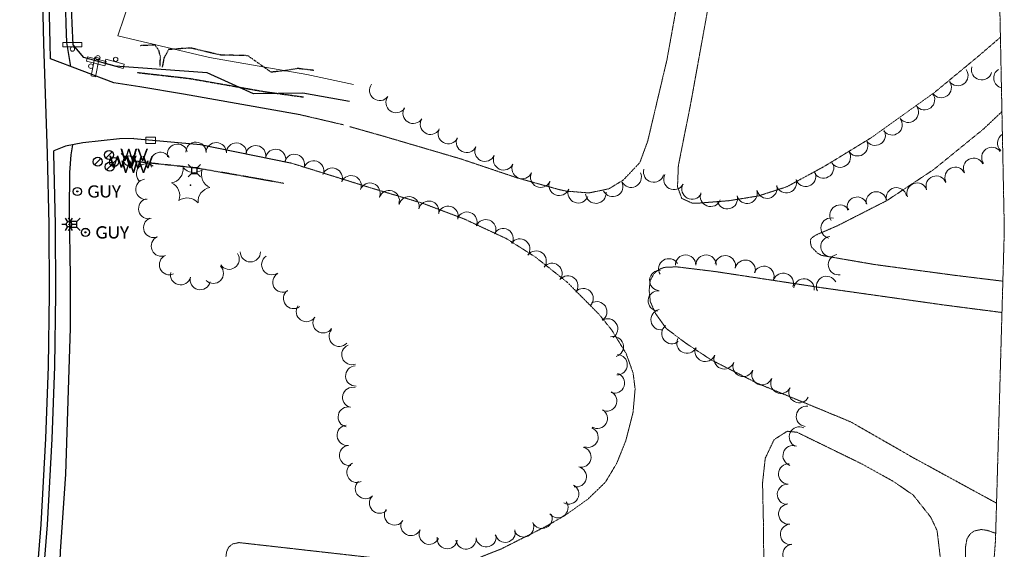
# Model space of a CAD drawing. Extents: x 386237 to 390135, y 96958 to 113752.
# Tile 68 of 116: x 388613 to 389000, y 103333 to 103541. Entities that reach past the tile are written whole.
import ezdxf
from ezdxf.enums import TextEntityAlignment as Align

# ---------------------------------------------------------------- set-up
doc = ezdxf.new("R2010")
doc.units = 0
doc.header["$MEASUREMENT"] = 0
doc.linetypes.add('Wisdot1', pattern=[0.0625, 0.03125, -0.03125])
doc.linetypes.add('Wisdot3', pattern=[0.1875, 0.125, -0.0625])
for name, color, linetype, lineweight in [('E_DRN', 41, 'Continuous', 18), ('E_DTM_BreakLines', 31, 'Continuous', 25), ('E_DTM_SlopeBottom', 81, 'Wisdot1', 25), ('E_DWY', 51, 'Wisdot3', 18), ('E_LAND_TreeLine', 81, 'Etrel', 18), ('E_LAND_Vegetation', 81, 'Continuous', 18), ('E_LTG', 21, 'Continuous', 25), ('E_MAP_Limits', 81, 'Wisdot3', 18), ('E_RDWY', 21, 'Continuous', 25), ('E_RDWY_AsphConc', 201, 'Continuous', 25), ('E_RDWY_Gravel', 21, 'Wisdot3', 25), ('E_SGN', 21, 'Continuous', 18), ('E_UTL_AG_Bold', 31, 'Continuous', 25), ('E_UTL_EGuyWire', 201, 'Continuous', 25), ('E_UTL_W', 171, 'Continuous', 25), ('E_UTL_WHydrant', 131, 'Continuous', 18)]:
    doc.layers.add(name, color=color, linetype=linetype, lineweight=lineweight)
doc.styles.add('CalibriLight', font='calibril.ttf')
doc.linetypes.add('Etrel', pattern='A,0,[14,dgnlstyle-ewdotudls.shx,S=0.00065925,R=0,X=0,Y=0],-0.082294', length=0.082294)

# ---------------------------------------------------------------- blocks, each defined once
blk = doc.blocks.new('CTRE')
at = {"color": 0, "linetype": 'ByBlock', "lineweight": -2, "transparency": 16777216}
blk.add_circle((0, 0), 0.223, dxfattribs=at)
for centre, start, end in [((-11.97, 8.96), 280.2067, 5.9716), ((1.81, 14.92), 220.2113, 305.9762), ((13.83, 5.89), 160.2113, 245.9762), ((-13.83, -5.9), 340.2113, 65.9762), ((-1.81, -14.93), 40.2113, 125.9762)]:
    blk.add_arc(centre, 7.87, start, end, dxfattribs=at)
at = {"color": 0, "linetype": 'ByBlock', "lineweight": -2, "transparency": 16777216, "extrusion": (0, 0, -1)}
blk.add_arc((-12.03, -9.04), 7.87, 354.0728, 79.7489, dxfattribs=at)
blk = doc.blocks.new('GUY')
at = {"color": 0, "linetype": 'ByBlock', "lineweight": -2, "transparency": 16777216}
for radius in [4, 0.5]:
    blk.add_circle((0, 0), radius, dxfattribs=at)
at = {"color": 0, "linetype": 'ByBlock', "lineweight": -2, "transparency": 16777216, "style": 'CalibriLight'}
blk.add_text('GUY', height=12, dxfattribs=at).set_placement((10, 0), align=Align.MIDDLE_LEFT)
blk = doc.blocks.new('HYD')
at = {"color": 0, "linetype": 'ByBlock', "lineweight": -2, "transparency": 16777216}
for p, q in [((-3.8, 3.8), (-8.3, 8.3)), ((3.8, 3.8), (8.3, 8.3))]:
    blk.add_line(p, q, dxfattribs=at)
for radius in [5.48, 0.42]:
    blk.add_circle((0, 0), radius, dxfattribs=at)
blk = doc.blocks.new('INLET')
at = {"color": 0, "linetype": 'ByBlock', "lineweight": -2, "transparency": 16777216, "flags": 128}
blk.add_lwpolyline([(-7.5, 10), (7.5, 10), (7.5, 0), (-7.5, 0)], close=True, dxfattribs=at)
blk = doc.blocks.new('LPOL')
at = {"color": 0, "linetype": 'ByBlock', "lineweight": -2, "transparency": 16777216}
for p, q in [((-4, 0), (-1.5, 0)), ((-0.75, 1.3), (-2, 3.46)), ((0.75, 1.3), (2, 3.46)), ((1.5, 0), (4, 0)), ((-2, -3.46), (-0.75, -1.3)), ((2, -3.46), (0.75, -1.3))]:
    blk.add_line(p, q, dxfattribs=at)
for radius in [1.5, 1.5, 1.5, 0.125]:
    blk.add_circle((0, 0), radius, dxfattribs=at)
blk = doc.blocks.new('PED')
at = {"color": 0, "linetype": 'ByBlock', "lineweight": -2, "transparency": 16777216}
for p, q in [((-2.5, 2.5), (-5.33, 5.33)), ((2.5, 2.5), (5.33, 5.33)), ((-2.5, -2.5), (-5.33, -5.33)), ((2.5, -2.5), (5.33, -5.33))]:
    blk.add_line(p, q, dxfattribs=at)
at = {"color": 0, "linetype": 'ByBlock', "lineweight": -2, "transparency": 16777216, "flags": 128}
blk.add_lwpolyline([(-2.5, -2.5), (2.5, -2.5), (2.5, 2.5), (-2.5, 2.5)], close=True, dxfattribs=at)
blk = doc.blocks.new('WV')
at = {"color": 0, "linetype": 'ByBlock', "lineweight": -2, "transparency": 16777216}
blk.add_line((-2.83, -2.83), (2.83, 2.83), dxfattribs=at)
blk.add_circle((0, 0), 4, dxfattribs=at)
at = {"color": 0, "linetype": 'ByBlock', "lineweight": -2, "transparency": 16777216, "style": 'CalibriLight'}
blk.add_text('WV', height=10.8, dxfattribs=at).set_placement((10, 0), align=Align.MIDDLE_LEFT)

msp = doc.modelspace()

# ---------------------------------------------------------------- linework, layer by layer
at = {"layer": 'E_DTM_BreakLines'}
for p, q in [((388633.97, 103539.41), (388633.37, 103556.68)), ((388634.38, 103530.93), (388633.97, 103539.41)), ((388638.57, 103526.01), (388634.38, 103530.93)), ((388650.85, 103522.65), (388638.57, 103526.01)), ((388686.98, 103519.99), (388650.85, 103522.65)), ((388705.24, 103511.76), (388686.98, 103519.99)), ((388724.56, 103511.99), (388705.24, 103511.76)), ((388742.87, 103508.74), (388724.56, 103511.99))]:
    msp.add_line(p, q, dxfattribs=at)
at = {"layer": 'E_DTM_SlopeBottom'}
for points in [[(388668.49, 103522.42), (388668.69, 103526.21), (388668.06, 103528.76), (388666.55, 103530.93), (388660.7, 103530.63)], [(388728.86, 103520.93), (388722.68, 103521.67), (388717.59, 103520.82), (388712.13, 103520.23), (388702.99, 103526.71), (388692.04, 103526.99), (388680.49, 103529.74), (388671.86, 103529.12), (388670.69, 103526.95), (388670.11, 103526.01), (388669.36, 103522.18)], [(388717.11, 103476.54), (388698.63, 103479.82), (388682.33, 103482.62), (388657.44, 103485.27)]]:
    msp.add_lwpolyline(points, dxfattribs=at)
at = {"layer": 'E_DWY'}
msp.add_line((388740.5, 103499.57), (388723.61, 103503.51), dxfattribs=at)
at = {"layer": 'E_DWY', "flags": 128}
for points in [[(388827.93, 103473.52), (388836.86, 103472.79), (388844.79, 103474.4), (388850.54, 103477.95), (388856.95, 103484.73), (388860.03, 103493.14), (388867.59, 103525.1), (388875.87, 103571.15), (388881.75, 103611.82), (388887.48, 103644.38), (388893.55, 103669.68), (388899.16, 103688.02), (388904.71, 103708.92), (388907.18, 103725.16), (388907.26, 103732.07), (388906.29, 103735.72), (388903.99, 103738.84), (388901.23, 103740.73), (388891.84, 103745.68), (388885.29, 103749.94), (388877.88, 103756.68), (388857.9, 103782.05), (388850.24, 103795.08), (388845.21, 103807.59), (388843.81, 103817.31), (388843.9, 103826), (388845.14, 103831.26), (388846.57, 103834.57), (388848.09, 103837.09), (388851.22, 103841.16), (388853.71, 103845.76), (388853.76, 103845.95)], [(388931.35, 103813.27), (388933.38, 103804.23), (388934.28, 103795.45), (388933.08, 103786.04), (388930.47, 103769.2), (388925.2, 103747.54), (388920.33, 103723.95), (388913.32, 103690.46), (388905.32, 103660.82), (388898.3, 103629.31), (388891.49, 103593.88), (388886.44, 103560.59), (388876.88, 103507.7), (388872.07, 103483.52), (388871.74, 103475.2), (388873.4, 103470.64), (388877.36, 103468.83)], [(388877.36, 103468.83), (388880.24, 103468.8), (388891.93, 103469.73), (388903.52, 103471.61), (388914.66, 103475.22), (388929.33, 103483.18), (388947.9, 103494.54), (388972.91, 103512.47), (388989.58, 103526.25), (388998.55, 103533.95)], [(388999.14, 103504.75), (388991.83, 103497.84), (388972.35, 103481.99), (388954.01, 103469.82), (388934.47, 103459.86), (388925.68, 103456.07), (388924.04, 103454.67), (388923.91, 103453.29), (388924.36, 103451.55), (388926.66, 103449.19), (388928.27, 103448.25), (388949.2, 103444.65), (388980.33, 103440.46), (388999.5, 103438.12)], [(388743.02, 103498.83), (388756.24, 103495.09), (388786.62, 103486.16), (388808.77, 103478.71), (388825.28, 103474.1), (388827.93, 103473.52)], [(388713.86, 103288.79), (388714.03, 103290.28), (388690.19, 103293.49), (388694.61, 103331.65), (388695.46, 103333.65), (388697.06, 103334.87), (388699.5, 103335.41), (388755.38, 103329.1), (388769.32, 103327.43), (388777.62, 103327.25), (388786.28, 103327.99), (388793.4, 103329.32), (388802.5, 103332.92), (388810.24, 103336.82), (388820.23, 103341.85), (388827.63, 103346.16), (388836.46, 103352.4), (388843.46, 103359.19), (388847.88, 103366.6), (388851.41, 103375.4), (388854.26, 103386.5), (388855.09, 103395.77), (388854.29, 103402.05), (388851.59, 103409.62), (388845.89, 103418.95), (388840.8, 103425.23), (388828.41, 103437.72), (388816.01, 103447.54), (388804.6, 103454.81), (388787.96, 103462.56), (388771.64, 103468.73), (388751.64, 103474.66), (388719.7, 103484.62)], [(388999.15, 103425.81), (388976.19, 103428.79), (388927.92, 103435.61), (388886.57, 103441.9), (388871.3, 103443.76), (388866.53, 103443.54), (388864.16, 103442.61), (388862.54, 103441.07), (388861.02, 103438.45), (388860.6, 103434.57), (388861.06, 103430.09), (388863.04, 103425.5), (388867.36, 103419.5), (388875.23, 103413.6), (388884.94, 103407.2), (388903.16, 103397.97), (388939.8, 103382.83), (388964.28, 103368.77), (388997.03, 103350.9)], [(388918.54, 103378.77), (388914.83, 103379.16), (388909.68, 103375.89), (388906.19, 103368.54), (388905.13, 103358.84), (388905.46, 103343.66), (388905.95, 103297.66), (388905.31, 103267.99), (388902.11, 103239.16), (388894.87, 103209.63), (388882.64, 103178.08), (388879.24, 103169.78), (388876.02, 103161.09), (388875.04, 103153.31), (388875.77, 103150.24), (388877.91, 103148.13), (388881.34, 103146.7), (388885.76, 103147.7), (388889.2, 103150.25), (388891.66, 103154.34), (388894.6, 103163), (388896.88, 103168.86), (388900.07, 103172.47), (388902.71, 103173.43), (388907.22, 103172.25), (388914.92, 103167.97), (388927.2, 103157.86), (388949.03, 103140.24), (388959.84, 103131.07), (388967.77, 103124.62), (388974.14, 103119.6)], [(388991.64, 103270.31), (388991.54, 103270.43), (388985.1, 103282.38), (388979.8, 103299.24), (388976.13, 103318.87), (388974.54, 103332.96), (388973.67, 103340.13), (388971.21, 103345.36), (388964.28, 103354.11), (388956.46, 103359.47), (388943.96, 103366.4), (388918.71, 103378.74), (388918.54, 103378.77)], [(388996.69, 103339.02), (388996.38, 103339.19), (388993.26, 103340.23), (388991.03, 103340.55), (388988.35, 103340), (388986.68, 103338.87), (388985.39, 103336.82), (388984.78, 103333.33), (388984.88, 103328.41), (388986.28, 103317.45), (388991.8, 103295.81), (388993.27, 103291.86)]]:
    msp.add_lwpolyline(points, dxfattribs=at)
at = {"layer": 'E_LAND_TreeLine'}
for p, q in [((388658.82, 103554.96), (388651.92, 103534.58)), ((388651.92, 103534.58), (388687.96, 103526.06)), ((388687.96, 103526.06), (388726.1, 103519.27)), ((388726.1, 103519.27), (388744.48, 103515.46))]:
    msp.add_line(p, q, dxfattribs=at)
at = {"layer": 'E_LAND_Vegetation'}
for centre, radius, start, end in [((388991.2, 103521.21), 4.03, 164.5901, 344.5748), ((388981.84, 103518.91), 4.03, 215.3623, 35.347), ((388999.98, 103517.96), 4.03, 123.7149, 255.1855), ((388754.79, 103513.1), 4.03, 143.5701, 323.5547), ((388975.28, 103514.25), 4.03, 215.3623, 35.347), ((388761.26, 103508.32), 4.03, 143.5701, 323.5547), ((388968.71, 103509.44), 4.03, 217.8103, 37.795), ((388767.92, 103504.09), 4.03, 147.7581, 327.7428), ((388962.35, 103504.51), 4.03, 217.8103, 37.795), ((388774.73, 103499.79), 4.03, 147.7581, 327.7428), ((388955.99, 103499.57), 4.03, 217.8103, 37.795), ((388781.7, 103496.12), 4.03, 152.4401, 332.4248), ((388949.34, 103495.49), 4.03, 211.143, 31.1277), ((389001.4, 103492.41), 4.01, 121.3349, 227.6568), ((388675.32, 103488.02), 3.98, 14.6406, 194.6253), ((388682.61, 103488.76), 3.98, 358.9342, 178.9189), ((388690.57, 103488.61), 3.98, 358.9342, 178.9189), ((388698.54, 103488.46), 3.98, 358.9342, 178.9189), ((388706.08, 103487.42), 3.98, 349.7565, 169.7412), ((388788.88, 103492.66), 4.03, 154.6531, 334.6378), ((388796.15, 103489.21), 4.03, 154.6531, 334.6378), ((388942.45, 103491.33), 4.03, 211.143, 31.1277), ((388995.21, 103486.71), 4.01, 35.9054, 215.8901), ((388668.66, 103484.79), 3.98, 28.9811, 208.9658), ((388713.92, 103486), 3.98, 349.7565, 169.7412), ((388721.29, 103484), 3.98, 341.2656, 161.2503), ((388803.44, 103485.83), 4.03, 155.1544, 335.1391), ((388935.65, 103486.87), 4.03, 213.4005, 33.3852), ((388663.18, 103480.29), 3.98, 49.6792, 229.6639), ((388728.83, 103481.44), 3.98, 341.2656, 161.2503), ((388810.74, 103482.42), 4.03, 154.8474, 334.832), ((388929.07, 103482.63), 4.03, 207.6858, 27.6705), ((388980.78, 103478.95), 4.01, 25.4934, 205.4781), ((388988.02, 103482.46), 4.01, 26.155, 206.1397), ((388736.15, 103478.61), 3.98, 338.1521, 158.1368), ((388743.55, 103475.64), 3.98, 338.1521, 158.1368), ((388818.03, 103479), 4.03, 154.8474, 334.832), ((388853.53, 103478.98), 4.03, 206.0286, 26.0133), ((388862.4, 103481), 4.03, 164.4753, 344.46), ((388870.35, 103478.09), 4.03, 152.0167, 332.0014), ((388922.1, 103479.36), 4.03, 198.6127, 18.5973), ((388973.34, 103475.46), 4.01, 20.1399, 200.1246), ((388662.93, 103474.23), 3.98, 97.3398, 277.3245), ((388750.98, 103472.72), 3.98, 338.6049, 158.5896), ((388825.26, 103475.8), 4.03, 158.5193, 338.504), ((388846.3, 103475.35), 4.03, 207.0308, 27.0155), ((388877.46, 103474.31), 4.03, 152.0167, 332.0014), ((388906.88, 103474.68), 4.03, 194.1156, 14.1003), ((388914.47, 103476.79), 4.03, 198.6127, 18.5973), ((388965.81, 103472.69), 4.01, 20.1399, 200.1246), ((388758.53, 103469.8), 3.98, 342.3169, 162.3016), ((388766.31, 103467.36), 3.98, 347.4529, 167.4376), ((388832.75, 103472.85), 4.03, 158.5193, 338.504), ((388839.68, 103472.71), 4.03, 184.9132, 4.8979), ((388884.69, 103471.46), 4.03, 159.322, 339.3067), ((388891.28, 103470.55), 4.03, 195.2356, 15.2203), ((388899.04, 103472.67), 4.03, 195.2356, 15.2203), ((388949.81, 103469.26), 4.01, 11.4418, 191.4265), ((388957.7, 103470.87), 4.01, 12.1279, 192.1126), ((388664.06, 103466.61), 3.98, 104.1513, 284.136), ((388774.08, 103465.63), 3.98, 347.4529, 167.4376), ((388781.66, 103463.62), 3.98, 344.0877, 164.0724), ((388935.51, 103464.05), 4.01, 30.6627, 210.6474), ((388942.31, 103467.2), 4.01, 17.7293, 197.714), ((388789.06, 103461.34), 3.98, 338.0943, 158.079), ((388666.03, 103459.2), 3.98, 112.2184, 292.203), ((388796.45, 103458.36), 3.98, 338.0943, 158.079), ((388932.07, 103458.95), 4.01, 76.3619, 256.3465), ((388803.29, 103454.83), 3.98, 331.1978, 151.1825), ((388669.03, 103451.88), 3.98, 113.7952, 293.7799), ((388809.8, 103450.76), 3.98, 323.6558, 143.6404), ((388932, 103451.74), 4.01, 95.8827, 275.8674), ((388672.24, 103444.59), 3.98, 113.7952, 293.7799), ((388695.65, 103446.75), 3.98, 214.0252, 34.0099), ((388704, 103449.67), 3.98, 179.7839, 359.7685), ((388816.22, 103446.04), 3.98, 323.6558, 143.6404), ((388874.92, 103444.44), 4.01, 0.0291, 180.0138), ((388882.95, 103444.44), 4.01, 0.0291, 180.0138), ((388890.5, 103444.15), 4.01, 347.4529, 167.4376), ((388934.97, 103444.59), 4.01, 100.1209, 280.1055), ((388712.38, 103444.59), 3.98, 123.6462, 303.6308), ((388822.45, 103441.18), 3.98, 321.8949, 141.8796), ((388868.32, 103442.95), 4.01, 31.5968, 211.5815), ((388898.33, 103442.4), 4.01, 347.4529, 167.4376), ((388676.57, 103440.62), 3.98, 166.4534, 346.4381), ((388689.44, 103441.2), 3.98, 224.7056, 44.6903), ((388716.72, 103437.74), 3.98, 119.8531, 299.8378), ((388864.79, 103438.39), 4.01, 85.9264, 265.9111), ((388905.66, 103440.01), 4.01, 339.3221, 159.3068), ((388913.27, 103437.25), 4.01, 341.3669, 161.3516), ((388684.32, 103438.75), 3.98, 166.4534, 346.4381), ((388828.68, 103436.24), 3.98, 321.4134, 141.3981), ((388921.43, 103435.06), 4.01, 353.9478, 173.9324), ((388930.26, 103436.04), 4.01, 26.1132, 206.0978), ((388720.95, 103431.31), 3.98, 126.854, 306.8386), ((388834.68, 103431.28), 3.98, 316.6755, 136.6602), ((388864.22, 103430.39), 4.01, 85.9264, 265.9111), ((388840.04, 103426.12), 3.98, 302.4533, 122.438), ((388725.95, 103426.19), 3.98, 146.0825, 326.0672), ((388865.28, 103422.98), 4.01, 100.0426, 280.0272), ((388732.56, 103421.74), 3.98, 146.0825, 326.0672), ((388844.31, 103419.4), 3.98, 302.4533, 122.438), ((388738.86, 103416.43), 3.98, 138.2147, 318.1994), ((388869.54, 103417.53), 4.01, 128.878, 308.8627), ((388846.55, 103412.39), 3.98, 286.3554, 106.3401), ((388875.48, 103413.78), 4.01, 152.8648, 332.8495), ((388743.83, 103409.27), 3.98, 111.238, 291.2227), ((388882.6, 103410.57), 4.01, 158.3351, 338.3198), ((388848.04, 103405.29), 3.98, 268.9094, 88.8941), ((388890.06, 103407.61), 4.01, 158.3351, 338.3198), ((388897.52, 103404.65), 4.01, 158.3351, 338.3198), ((388745.36, 103400.87), 3.98, 92.7129, 272.6976), ((388846.95, 103398.12), 3.98, 251.5497, 71.5343), ((388904.93, 103401.36), 4.01, 155.8197, 335.8044), ((388912.35, 103398.02), 4.01, 152.9033, 332.888), ((388744.16, 103392.46), 3.98, 76.2285, 256.2132), ((388843.94, 103391.04), 3.98, 244.4978, 64.4825), ((388919.49, 103394.36), 4.01, 152.9033, 332.888), ((388742.43, 103384.75), 3.98, 77.9907, 257.9754), ((388840.28, 103384.21), 3.98, 238.8151, 58.7998), ((388922.38, 103385.02), 4.01, 81.8527, 261.8373), ((388742.04, 103377.57), 3.98, 96.5016, 276.4862), ((388836.61, 103376.77), 3.98, 248.6522, 68.6368), ((388919.62, 103376.92), 4.01, 64.9255, 244.9101), ((388742.94, 103369.66), 3.98, 96.5016, 276.4862), ((388833.83, 103369), 3.98, 256.8182, 76.8029), ((388917.15, 103369.55), 4.01, 71.7428, 251.7274), ((388745.82, 103362.98), 3.98, 114.6891, 294.6738), ((388832.01, 103361.25), 3.98, 256.8182, 76.8029), ((388915.41, 103362.33), 4.01, 86.6438, 266.6284), ((388749.18, 103356.62), 3.98, 134.1532, 314.1378), ((388828.99, 103354.52), 3.98, 241.9945, 61.9792), ((388914.94, 103354.33), 4.01, 86.6438, 266.6284), ((388754.72, 103350.9), 3.98, 134.1532, 314.1378), ((388824.77, 103349.1), 3.98, 216.7041, 36.6887), ((388760.62, 103346.27), 3.98, 145.9986, 325.9833), ((388915.44, 103346.63), 4.01, 94.9415, 274.9261), ((388767.04, 103342.12), 3.98, 154.5842, 334.5688), ((388818.53, 103344.93), 3.98, 204.9585, 24.9432), ((388774.24, 103338.7), 3.98, 154.5842, 334.5688), ((388804.05, 103339.48), 3.98, 194.1032, 14.0879), ((388811.3, 103341.57), 3.98, 204.9585, 24.9432), ((388916.13, 103338.64), 4.01, 94.9415, 274.9261), ((388781.3, 103336.97), 3.98, 171.6549, 351.6395), ((388788.66, 103336.82), 3.98, 186.495, 6.4797), ((388796.57, 103337.72), 3.98, 186.495, 6.4797), ((388917.12, 103330.78), 4.01, 97.7716, 277.7563)]:
    msp.add_arc(centre, radius, start, end, dxfattribs=at)
at = {"layer": 'E_MAP_Limits', "lineweight": 0, "flags": 128}
msp.add_lwpolyline([(388929.05, 102918.88), (388947.08, 102976.19), (388969.89, 103087.36), (388988.51, 103228.66), (388996.61, 103336.26), (389000.08, 103458.32), (388997.77, 103572.53), (388990.29, 103842.03)], dxfattribs=at)
at = {"layer": 'E_RDWY', "flags": 128}
for points in [[(388619.32, 103311.63), (388621.88, 103342.55), (388623.65, 103376.35), (388624.68, 103404.62), (388625.15, 103433.14), (388624.93, 103460.37), (388624.28, 103488.15), (388622.86, 103531.47), (388622.11, 103565.52), (388621.05, 103603.4), (388620.51, 103624.16), (388620.04, 103645.49), (388619.34, 103672.7), (388618.29, 103703.63), (388617.08, 103745.34), (388615.89, 103791.61), (388615.36, 103820.71)], [(388625.56, 103525.44), (388625.36, 103531.54), (388624.61, 103565.59), (388623.55, 103603.47), (388623.01, 103624.22), (388622.54, 103645.55), (388621.84, 103672.78), (388620.79, 103703.71), (388619.58, 103745.4), (388619.54, 103746.94)], [(388587.29, 103099.99), (388587.78, 103102.03), (388594.82, 103132.73), (388602.25, 103169.14), (388608.36, 103201.18), (388612.05, 103229.24), (388614.64, 103246.07), (388618.43, 103276.72), (388621.81, 103311.4), (388624.37, 103342.38), (388626.15, 103376.24), (388627.18, 103404.55), (388627.65, 103433.13), (388627.43, 103460.41), (388626.78, 103488.22), (388626.75, 103489.38)]]:
    msp.add_lwpolyline(points, dxfattribs=at)
at = {"layer": 'E_RDWY_AsphConc', "ltscale": 5}
for p, q in [((388631.65, 103539.14), (388631.18, 103556.76)), ((388631.97, 103531.86), (388631.65, 103539.14))]:
    msp.add_line(p, q, dxfattribs=at)
at = {"layer": 'E_RDWY_AsphConc'}
for p, q in [((388633.49, 103522.45), (388631.97, 103531.86)), ((388650.37, 103516.08), (388625.56, 103525.44)), ((388660.57, 103514.43), (388650.37, 103516.08))]:
    msp.add_line(p, q, dxfattribs=at)
for points in [[(388723.61, 103503.51), (388677.68, 103511.62), (388660.57, 103514.43)], [(388658.23, 103494.18), (388684.45, 103491.87), (388719.7, 103484.62)]]:
    msp.add_lwpolyline(points, dxfattribs=at)
at = {"layer": 'E_RDWY_AsphConc', "flags": 128}
for points in [[(388658.23, 103494.18), (388652.59, 103494.02), (388638.2, 103492.43), (388631.38, 103491.14), (388626.75, 103489.38)], [(388634.14, 103491.66), (388633.44, 103487.78), (388632.98, 103480.88), (388632.79, 103465.45), (388633.23, 103439.86), (388633.25, 103419.72), (388632.48, 103395.24), (388631.35, 103362.3), (388629.34, 103331.94), (388628.76, 103317.95)]]:
    msp.add_lwpolyline(points, dxfattribs=at)
at = {"layer": 'E_RDWY_Gravel'}
msp.add_lwpolyline([(388659.47, 103520.13), (388680.21, 103517.76), (388709.4, 103512.62), (388724.84, 103510.51)], dxfattribs=at)
at = {"layer": 'E_SGN', "flags": 128}
for points in [[(388630.36, 103530.21), (388630.36, 103531.96), (388637.86, 103531.96), (388637.86, 103530.21), (388630.36, 103530.21)], [(388647.33, 103524.45), (388646.89, 103522.75), (388639.63, 103524.61), (388640.06, 103526.31), (388647.33, 103524.45)], [(388642.94, 103526.12), (388644.65, 103525.77), (388643.19, 103518.42), (388641.47, 103518.76), (388642.94, 103526.12)], [(388654.48, 103523.42), (388654.02, 103521.73), (388646.78, 103523.71), (388647.24, 103525.4), (388654.48, 103523.42)]]:
    msp.add_lwpolyline(points, close=True, dxfattribs=at)
at = {"layer": 'E_SGN'}
for centre in [(388634.11, 103529.34), (388644.1, 103525.9), (388651.09, 103525.25), (388641.35, 103522.61)]:
    msp.add_circle(centre, 0.875, dxfattribs=at)

# ---------------------------------------------------------------- block references
at = {"layer": 'E_DRN', "xscale": 0.25, "yscale": 0.25, "zscale": 0.25}
msp.add_blockref('INLET', (388664.83, 103492.17), dxfattribs=at)
at = {"layer": 'E_LAND_Vegetation', "xscale": 0.7108526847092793, "yscale": 0.7108526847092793, "zscale": 0.7108526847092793}
msp.add_blockref('CTRE', (388680.51, 103475.85), dxfattribs=at)
at = {"layer": 'E_LTG', "xscale": 0.692840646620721, "yscale": 0.692840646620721, "zscale": 0.692840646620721}
msp.add_blockref('LPOL', (388632.76, 103460.49), dxfattribs=at)
at = {"layer": 'E_UTL_AG_Bold', "xscale": 0.4503659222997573, "yscale": 0.4503659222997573, "zscale": 0.4503659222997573}
for p in [(388681.96, 103481.54), (388634.77, 103460.46)]:
    msp.add_blockref('PED', p, dxfattribs=at)
at = {"layer": 'E_UTL_EGuyWire', "xscale": 0.3999999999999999, "yscale": 0.3999999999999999, "zscale": 0.3999999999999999}
for p in [(388636.03, 103473.37), (388639.21, 103457.32), (388639.22, 103457.25)]:
    msp.add_blockref('GUY', p, dxfattribs=at)
at = {"layer": 'E_UTL_W', "xscale": 0.4444444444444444, "yscale": 0.4444444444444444, "zscale": 0.4444444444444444}
for p in [(388644.06, 103485.06), (388648.47, 103487.74), (388650.49, 103484.9), (388648.79, 103483.08)]:
    msp.add_blockref('WV', p, dxfattribs=at)
at = {"layer": 'E_UTL_WHydrant', "xscale": 0.3477624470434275, "yscale": 0.3477624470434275, "zscale": 0.3477624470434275}
msp.add_blockref('HYD', (388656.12, 103485.43, 1600.79), dxfattribs=at)

doc.saveas('drawing.dxf')
